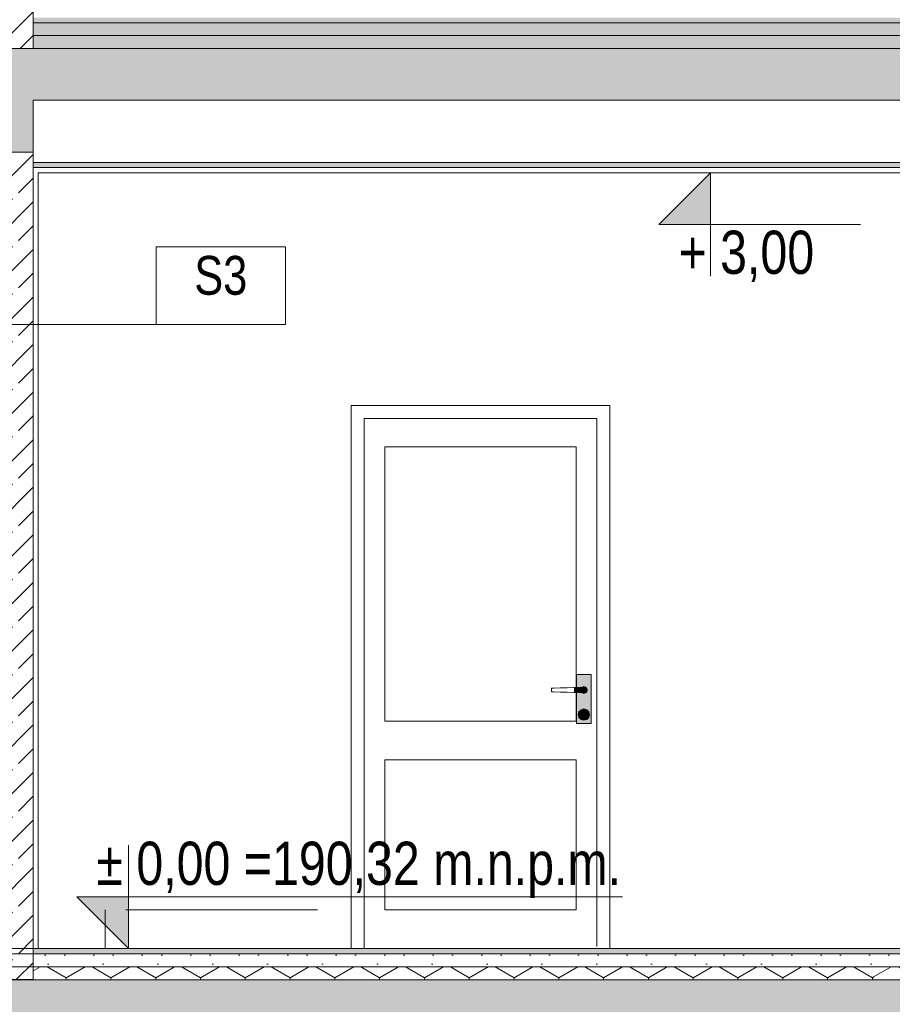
# Model space of a CAD drawing. Header units: millimetres. Extents: x -126680 to -83680, y 18016 to 39016.
# Tile 71 of 121: x -105661 to -102287, y 25497 to 29304. Entities that reach past the tile are written whole.
import ezdxf

# ---------------------------------------------------------------- set-up
doc = ezdxf.new("R2010")
doc.units = ezdxf.units.MM
doc.header["$MEASUREMENT"] = 0
for name, color, linetype, lineweight in [('Nowe_0_Nr_pióra__21', 7, 'Continuous', 20), ('Nowe_Konstrukcja - Stropy_Nr_pióra__21', 7, 'Continuous', 20), ('Nowe_Konstrukcja - Stropy_Nr_pióra__3', 7, 'Continuous', 13), ('Nowe_Konstrukcja - Ściany zew_Nr_pióra__106', 252, 'Continuous', 13), ('Nowe_Konstrukcja - Ściany zew_Nr_pióra__18', 9, 'Continuous', 15), ('Nowe_Konstrukcja - Ściany zew_Nr_pióra__19', 255, 'Continuous', 0), ('Nowe_Konstrukcja - Ściany zew_Nr_pióra__21', 7, 'Continuous', 20), ('Nowe_Konstrukcja - Ściany zew_Nr_pióra__3', 7, 'Continuous', 13), ('Nowe_Tabelka_Nr_pióra__3', 7, 'Continuous', 13), ('Nowe_Tabelka_Nr_pióra__7', 7, 'Continuous', 35), ('Nowe_Wymiarowanie - Ogólne_Nr_pióra__42', 8, 'Continuous', 25), ('Nowe_zagospodarowanie_Nr_pióra__21', 7, 'Continuous', 20)]:
    doc.layers.add(name, color=color, linetype=linetype, lineweight=lineweight)
for name, color, linetype, lineweight, true_color in [('Nowe_Konstrukcja - Stropy_Nr_pióra__23', 7, 'Continuous', 13, 0x858585), ('Nowe_Konstrukcja - Stropy_Nr_pióra__81', 7, 'Continuous', 13, 0x6a6a6a), ('Nowe_Konstrukcja - Ściany zew_Nr_pióra__102', 7, 'Continuous', 13, 0x3e3e3e), ('Nowe_Konstrukcja - Ściany zew_Nr_pióra__142', 7, 'Continuous', 0, 0xe8e8e8), ('Nowe_Konstrukcja - Ściany zew_Nr_pióra__23', 7, 'Continuous', 13, 0x858585), ('Nowe_Konstrukcja - Ściany zew_Nr_pióra__61', 7, 'Continuous', 18, 0x6a6a6a), ('Nowe_Konstrukcja - Ściany zew_Nr_pióra__62', 7, 'Continuous', 18, 0xaaaaaa), ('Nowe_Wymiarowanie - Ogólne_Nr_pióra__81', 7, 'Continuous', 13, 0x6a6a6a)]:
    doc.layers.add(name, color=color, linetype=linetype, lineweight=lineweight, true_color=true_color)
doc.layers.add('Nowe_Wymiarowanie - Ogólne', color=7, linetype='Continuous')
doc.layers.add('Nowe_zagospodarowanie', color=7, linetype='Continuous')
doc.styles.add('STYL_AUTOMATYCZNY_1', font='arial.ttf')
doc.styles.add('STYL_AUTOMATYCZNY_2', font='arial.ttf', dxfattribs={"width": 0.8})
doc.dimstyles.new('STYL_AUTOMATYCZNY__1', dxfattribs={"dimtxt": 125, "dimasz": 47.5, "dimexe": 0.18, "dimexo": 0.0625, "dimgap": 0, "dimtad": 1, "dimdec": 0, "dimlfac": 0.1, "dimzin": 0, "dimdsep": 46, "dimtxsty": 'STYL_AUTOMATYCZNY_1', "dimblk": 'ARROWHEAD_6', "dimblk1": 'ARROWHEAD_6', "dimblk2": 'ARROWHEAD_6', "dimcen": 0.09, "dimse1": 1, "dimse2": 1, "dimclrd": 256, "dimclre": 256, "dimclrt": 8, "dimazin": 0, "dimtfac": 1, "dimtdec": 4, "dimtmove": 0, "dimatfit": 3, "dimfxl": 0, "dimtolj": 1, "dimtzin": 0, "dimarcsym": 0})
doc.dimstyles.new('STYL_AUTOMATYCZNY__5', dxfattribs={"dimtxt": 125, "dimasz": 47.5, "dimexe": 0.18, "dimexo": 0.0625, "dimgap": 0, "dimtad": 1, "dimdec": 0, "dimlfac": 0.1, "dimzin": 0, "dimdsep": 46, "dimtxsty": 'STYL_AUTOMATYCZNY_1', "dimblk": 'ARROWHEAD_6', "dimblk1": 'ARROWHEAD_6', "dimblk2": 'ARROWHEAD_6', "dimcen": 0.09, "dimse1": 1, "dimse2": 1, "dimclrd": 256, "dimclre": 256, "dimclrt": 8, "dimazin": 0, "dimtfac": 1, "dimtdec": 4, "dimtmove": 2, "dimatfit": 3, "dimfxl": 0, "dimtolj": 1, "dimtzin": 0, "dimarcsym": 0})
pattern_1 = [(45, (0, 0), (-91.92388, 91.92388), []), (45, (-45.96, 45.96), (-91.92388, 91.92388), [97.5, -32.5])]
pattern_2 = [(0, (0, 0), (0, 389.7114), [24.375, -200.625]), (0, (112.5, 194.86), (0, 389.7114), [24.375, -200.625]), (60, (0, 0), (-337.5, 194.8557), [24.375, -200.625]), (60, (225, 0), (-337.5, 194.8557), [24.375, -200.625]), (120, (24.37, 0), (337.5, 194.8557), [24.375, -200.625]), (120, (249.38, 0), (337.5, 194.8557), [24.375, -200.625]), (0, (0, 37.5), (0, 75), [0, -75, 0, -112.5]), (45, (37.5, 37.5), (-53.03301, 53.03301), [0, -56.25, 0, -93.75])]
pattern_3 = [(90, (0, 0), (-173.20508, 0), [100, -200]), (90, (-86.6, 150), (-173.20508, 0), [100, -200]), (150, (-4e-14, 100), (86.60254, 150), [100, -200]), (150, (-173.2, 100), (86.60254, 150), [100, -200]), (210, (0, 0), (-86.60254, 150), [100, -200]), (210, (-173.2, -7e-14), (-86.60254, 150), [100, -200])]

# ---------------------------------------------------------------- blocks, each defined once
blk = doc.blocks.new('Polilinia_21_2', base_point=(-106104.1, 28125.4))
at = {"layer": 'Nowe_zagospodarowanie', "linetype": 'Continuous', "lineweight": 0, "true_color": 0x000000}
blk.add_hatch(color=18, dxfattribs=at).paths.add_polyline_path([(-106154.1, 28125.4), (-106150.3, 28106.2), (-106139.5, 28090), (-106123.3, 28079.2), (-106104.1, 28075.4), (-106085, 28079.2), (-106068.8, 28090), (-106057.9, 28106.2), (-106054.1, 28125.4), (-106057.9, 28144.5), (-106068.8, 28160.7), (-106085, 28171.6), (-106104.1, 28175.4), (-106123.3, 28171.6), (-106139.5, 28160.7), (-106150.3, 28144.5)])
at = {"layer": 'Nowe_zagospodarowanie_Nr_pióra__21', "color": 7, "linetype": 'Continuous', "lineweight": 20, "flags": 128}
blk.add_lwpolyline([(-106054.1, 28125.4), (-105133.7, 28125.4), (-104633.7, 28125.4), (-104633.7, 28375.4), (-104633.7, 28425.4), (-105133.7, 28425.4), (-105133.7, 28125.4)], dxfattribs=at)
at = {"layer": 'Nowe_zagospodarowanie_Nr_pióra__21', "color": 7, "linetype": 'Continuous', "lineweight": 20}
blk.add_circle((-106104.1, 28125.4), 50, dxfattribs=at)
blk = doc.blocks.new('*D50')
at = {"layer": 'Nowe_Wymiarowanie - Ogólne_Nr_pióra__81', "color": 251, "linetype": 'Continuous', "lineweight": 13, "true_color": 0x6a6a6a}
for p, q in [((-96248.1, 25592.6), (-96341.9, 25592.6)), ((-96320, 25617.6), (-96270, 25567.6)), ((-96295, 25392.3), (-96295, 25592.6)), ((-96248.1, 25392.3), (-96341.9, 25392.3)), ((-96320, 25417.3), (-96270, 25367.3))]:
    blk.add_line(p, q, dxfattribs=at)
at = {"layer": 'Nowe_Wymiarowanie - Ogólne_Nr_pióra__42', "color": 8, "lineweight": 25, "insert": (-96337.1, 25397.1), "char_height": 125, "attachment_point": 7, "rotation": 90, "style": 'STYL_AUTOMATYCZNY_1'}
blk.add_mtext('\\A1;{\\pql;\\fArial|b0|i0|c238|p0;\\W1.000000;20}', dxfattribs=at)
blk = doc.blocks.new('ARROWHEAD_6')
at = {"color": 0, "linetype": 'Continuous', "lineweight": 0}
for p, q in [((0, 0), (-1, 0)), ((-0.5, -0.5), (0.5, 0.5))]:
    blk.add_line(p, q, dxfattribs=at)
blk = doc.blocks.new('*D51')
at = {"layer": 'Nowe_Wymiarowanie - Ogólne_Nr_pióra__81', "color": 251, "linetype": 'Continuous', "lineweight": 13, "true_color": 0x6a6a6a}
for p, q in [((-96320, 25737.3), (-96270, 25687.3)), ((-96248.1, 25712.3), (-96341.9, 25712.3)), ((-96295, 25592.6), (-96295, 25712.3)), ((-96248.1, 25592.6), (-96341.9, 25592.6)), ((-96320, 25617.6), (-96270, 25567.6))]:
    blk.add_line(p, q, dxfattribs=at)
blk = doc.blocks.new('*D52')
at = {"layer": 'Nowe_Wymiarowanie - Ogólne_Nr_pióra__81', "color": 251, "linetype": 'Continuous', "lineweight": 13, "true_color": 0x6a6a6a}
for p, q in [((-96248.1, 28712.3), (-96341.9, 28712.3)), ((-96320, 28737.3), (-96270, 28687.3)), ((-96295, 25712.3), (-96295, 28712.3)), ((-96320, 25737.3), (-96270, 25687.3)), ((-96248.1, 25712.3), (-96341.9, 25712.3))]:
    blk.add_line(p, q, dxfattribs=at)
at = {"layer": 'Nowe_Wymiarowanie - Ogólne_Nr_pióra__42', "color": 8, "lineweight": 25, "char_height": 125, "attachment_point": 7, "rotation": 90, "style": 'STYL_AUTOMATYCZNY_1'}
for s, insert in [('\\A1;{\\pql;\\fArial|b0|i0|c238|p0;\\W1.000000;300}', (-96320, 27164.6)), ('\\A1;{\\pql;\\fArial|b0|i0|c238|p0;\\W1.000000;12}', (-96320, 25737.3))]:
    blk.add_mtext(s, dxfattribs=dict(at, insert=insert))
blk = doc.blocks.new('*D54')
at = {"layer": 'Nowe_Wymiarowanie - Ogólne_Nr_pióra__81', "color": 251, "linetype": 'Continuous', "lineweight": 13, "true_color": 0x6a6a6a}
for p, q in [((-96320, 29217.3), (-96270, 29167.3)), ((-96248.1, 29192.3), (-96341.9, 29192.3)), ((-96295, 28992.3), (-96295, 29192.3)), ((-96320, 29017.3), (-96270, 28967.3)), ((-96248.1, 28992.3), (-96341.9, 28992.3))]:
    blk.add_line(p, q, dxfattribs=at)
at = {"layer": 'Nowe_Wymiarowanie - Ogólne_Nr_pióra__42', "color": 8, "lineweight": 25, "insert": (-96336.8, 29096.9), "char_height": 125, "attachment_point": 7, "rotation": 90, "style": 'STYL_AUTOMATYCZNY_1'}
blk.add_mtext('\\A1;{\\pql;\\fArial|b0|i0|c238|p0;\\W1.000000;20}', dxfattribs=at)
blk = doc.blocks.new('*D55')
at = {"layer": 'Nowe_Wymiarowanie - Ogólne_Nr_pióra__81', "color": 251, "linetype": 'Continuous', "lineweight": 13, "true_color": 0x6a6a6a}
for p, q in [((-96320, 29337.3), (-96270, 29287.3)), ((-96248.1, 29312.3), (-96341.9, 29312.3)), ((-96295, 29192.3), (-96295, 29312.3)), ((-96320, 29217.3), (-96270, 29167.3)), ((-96248.1, 29192.3), (-96341.9, 29192.3))]:
    blk.add_line(p, q, dxfattribs=at)
blk = doc.blocks.new('*D56')
at = {"layer": 'Nowe_Wymiarowanie - Ogólne_Nr_pióra__81', "color": 251, "linetype": 'Continuous', "lineweight": 13, "true_color": 0x6a6a6a}
for p, q in [((-96320, 32337.3), (-96270, 32287.3)), ((-96248.1, 32312.3), (-96341.9, 32312.3)), ((-96295, 29312.3), (-96295, 32312.3)), ((-96320, 29337.3), (-96270, 29287.3)), ((-96248.1, 29312.3), (-96341.9, 29312.3))]:
    blk.add_line(p, q, dxfattribs=at)
at = {"layer": 'Nowe_Wymiarowanie - Ogólne_Nr_pióra__42', "color": 8, "lineweight": 25, "char_height": 125, "attachment_point": 7, "rotation": 90, "style": 'STYL_AUTOMATYCZNY_1'}
for s, insert in [('\\A1;{\\pql;\\fArial|b0|i0|c238|p0;\\W1.000000;300}', (-96320, 30764.6)), ('\\A1;{\\pql;\\fArial|b0|i0|c238|p0;\\W1.000000;12}', (-96320, 29337.3))]:
    blk.add_mtext(s, dxfattribs=dict(at, insert=insert))

msp = doc.modelspace()

# ---------------------------------------------------------------- hatches: boundary and pattern name
at = {"layer": 'Nowe_Konstrukcja - Stropy_Nr_pióra__23', "linetype": 'Continuous', "lineweight": 13, "true_color": 0x858585}
h = msp.add_hatch(dxfattribs=at)
h.set_pattern_fill('Beton_zbrojony_0002', color=252, style=0, pattern_type=2)
h.set_pattern_definition(pattern_1)
h.paths.add_polyline_path([(-105609.5, 32392.3), (-105849.5, 32392.3), (-105849.5, 29192.3), (-105609.5, 29192.3)])
h = msp.add_hatch(dxfattribs=at)
h.set_pattern_fill('Beton_zbrojony_0002', color=252, style=0, pattern_type=2)
h.set_pattern_definition(pattern_1)
h.paths.add_polyline_path([(-112149.5, 31052.3), (-112149.5, 30751.9), (-111909.5, 30751.9), (-111909.5, 30852.3), (-111869, 30852.3), (-110633.1, 30852.3), (-108038.5, 29335.9), (-107484.7, 29012.3), (-107469, 29012.3), (-107469, 28992.3), (-105849.5, 28992.3), (-105849.5, 28792.3), (-105609.5, 28792.3), (-105609.5, 28992.3), (-100413.9, 28992.3), (-95969.5, 28992.3), (-95969.5, 28792.5), (-95969.5, 28792.3), (-95829.5, 28792.3), (-95768.4, 28792.3), (-95709.5, 28792.3), (-95709.5, 29192.3), (-95709.5, 30212.3), (-95969.5, 30212.3), (-95969.5, 29192.3), (-100413.9, 29192.3), (-105729.5, 29192.3), (-107469, 29192.3), (-107469, 29312.3), (-107499, 29312.3), (-107499, 29415.9), (-107779, 29415.9), (-107779, 29475.9), (-107779, 29579.6), (-108059, 29579.6), (-108059, 29639.6), (-108059, 29743.2), (-108339, 29743.2), (-108339, 29906.8), (-108619, 29906.8), (-108619, 29966.8), (-108619, 30070.5), (-108723.7, 30070.5), (-108899, 30070.5), (-108899, 30130.5), (-108899, 30234.1), (-109179, 30234.1), (-109179, 30294.1), (-109179, 30397.7), (-109459, 30397.7), (-109459, 30457.7), (-109459, 30561.4), (-109739, 30561.4), (-109739, 30621.4), (-109739, 30725), (-110019, 30725), (-110019, 30785), (-110019, 30888.6), (-110299, 30888.6), (-110299, 31052.3), (-111909.5, 31052.3)])
at = {"layer": 'Nowe_Konstrukcja - Stropy_Nr_pióra__23', "linetype": 'Continuous', "lineweight": 0, "true_color": 0xe0e0e0}
for points in [[(-95769.3, 29292.3), (-95769.3, 29312.3), (-105609.5, 29312.3), (-105609.5, 29292.3)], [(-102359.5, 28752.3), (-105609.5, 28752.3), (-105609.5, 28732.3), (-102359.5, 28732.3)], [(-99679.5, 28752.3), (-102359.5, 28752.3), (-102359.5, 28732.3), (-99679.5, 28732.3)], [(-102359.5, 25712.3), (-105609.5, 25712.3), (-105609.5, 25692.3), (-102359.5, 25692.3)], [(-99679.5, 25712.3), (-102359.5, 25712.3), (-102359.5, 25692.3), (-99679.5, 25692.3)]]:
    msp.add_hatch(color=254, dxfattribs=at).paths.add_polyline_path(points)
at = {"layer": 'Nowe_Konstrukcja - Stropy_Nr_pióra__23', "linetype": 'Continuous', "lineweight": 13, "true_color": 0x858585}
h = msp.add_hatch(dxfattribs=at)
h.set_pattern_fill('Beton_lekki_0002', color=252, style=0, pattern_type=2)
h.set_pattern_definition(pattern_2)
h.paths.add_polyline_path([(-95769.3, 29242.3), (-95769.3, 29292.3), (-105609.5, 29292.3), (-105609.5, 29242.3)])
h = msp.add_hatch(dxfattribs=at)
h.set_pattern_fill('Styropian_0002', color=252, style=0, pattern_type=2)
h.set_pattern_definition(pattern_3)
h.paths.add_polyline_path([(-95769.3, 29192.3), (-95769.3, 29242.3), (-105609.5, 29242.3), (-105609.5, 29192.3)])
h = msp.add_hatch(dxfattribs=at)
h.set_pattern_fill('Beton_zbrojony_0002', color=252, style=0, pattern_type=2)
h.set_pattern_definition(pattern_1)
h.paths.add_polyline_path([(-105609.5, 28792.3), (-105849.5, 28792.3), (-105849.5, 25592.6), (-105609.5, 25592.6)])
h = msp.add_hatch(dxfattribs=at)
h.set_pattern_fill('Beton_zbrojony_0002', color=252, style=0, pattern_type=2)
h.set_pattern_definition(pattern_1)
h.paths.add_polyline_path([(-112150, 27452.1), (-112149.3, 27252.3), (-111909.5, 27252.3), (-111889.5, 27252.3), (-111869, 27252.3), (-110633.1, 27252.3), (-108119.6, 25783.3), (-108059, 25747.9), (-108001, 25714), (-108000.5, 25713.7), (-107999.1, 25712.9), (-107997.7, 25712.1), (-107997.1, 25711.8), (-107932.9, 25674.2), (-107779, 25584.3), (-107652.9, 25510.6), (-107499, 25420.6), (-107492.5, 25416.9), (-107484.7, 25412.3), (-107477.6, 25412.3), (-107470, 25412.3), (-107470, 25392.3), (-96960.2, 25392.3), (-96960.2, 25592.3), (-107470, 25592.3), (-107470, 25642.3), (-107470, 25692.3), (-107470, 25712.3), (-107499, 25712.3), (-107499, 25815.9), (-107603.9, 25815.9), (-107779, 25815.9), (-107779, 25979.6), (-108059, 25979.6), (-108059, 26039.6), (-108059, 26143.2), (-108339, 26143.2), (-108339, 26306.8), (-108619, 26306.8), (-108619, 26366.8), (-108619, 26470.5), (-108899, 26470.5), (-108899, 26530.5), (-108899, 26634.1), (-109179, 26634.1), (-109179, 26694.1), (-109179, 26797.7), (-109459, 26797.7), (-109459, 26857.7), (-109459, 26961.4), (-109739, 26961.4), (-109739, 27021.4), (-109739, 27125), (-110019, 27125), (-110019, 27185), (-110019, 27288.6), (-110299, 27288.6), (-110299, 27348.6), (-110299, 27452.3), (-110381.4, 27452.3), (-111889.5, 27452.3), (-111909.1, 27452.3)])
h = msp.add_hatch(dxfattribs=at)
h.set_pattern_fill('Beton_lekki_0002', color=252, style=0, pattern_type=2)
h.set_pattern_definition(pattern_2)
h.paths.add_polyline_path([(-102359.5, 25692.3), (-105609.5, 25692.3), (-105609.5, 25642.3), (-102359.5, 25642.3)])
h = msp.add_hatch(dxfattribs=at)
h.set_pattern_fill('Beton_lekki_0002', color=252, style=0, pattern_type=2)
h.set_pattern_definition(pattern_2)
h.paths.add_polyline_path([(-99679.5, 25692.3), (-102359.4, 25692.3), (-102359.4, 25642.3), (-99679.5, 25642.3)])
h = msp.add_hatch(dxfattribs=at)
h.set_pattern_fill('Styropian_0002', color=252, style=0, pattern_type=2)
h.set_pattern_definition(pattern_3)
h.paths.add_polyline_path([(-102359.5, 25642.3), (-105609.5, 25642.3), (-105609.5, 25592.3), (-102359.5, 25592.3)])
h = msp.add_hatch(dxfattribs=at)
h.set_pattern_fill('Styropian_0002', color=252, style=0, pattern_type=2)
h.set_pattern_definition(pattern_3)
h.paths.add_polyline_path([(-99679.5, 25642.3), (-102359.5, 25642.3), (-102359.5, 25592.3), (-99679.5, 25592.3)])
at = {"layer": 'Nowe_Konstrukcja - Ściany zew_Nr_pióra__102', "linetype": 'Continuous', "lineweight": 13, "true_color": 0x3e3e3e}
for points in [[(-103485.5, 26701.9), (-103486, 26701), (-103487.3, 26702.3), (-103485.9, 26702.3)], [(-103479.5, 26700.3), (-103479.5, 26699.3), (-103486, 26701), (-103485.5, 26701.9)], [(-103473.5, 26701.9), (-103473, 26701), (-103479.5, 26699.3), (-103479.5, 26700.3)], [(-103473.5, 26722.7), (-103473, 26723.5), (-103468.3, 26718.8), (-103469.1, 26718.3)], [(-103469.1, 26706.3), (-103468.3, 26705.8), (-103473, 26701), (-103473.5, 26701.9)], [(-103469.1, 26718.3), (-103468.3, 26718.8), (-103466.5, 26712.3), (-103467.5, 26712.3)], [(-103467.5, 26712.3), (-103466.5, 26712.3), (-103468.3, 26705.8), (-103469.1, 26706.3)], [(-103483, 26620.2), (-103483.5, 26619.4), (-103486.4, 26622.3), (-103485.6, 26622.8)], [(-103479.5, 26619.3), (-103479.5, 26618.3), (-103483.5, 26619.4), (-103483, 26620.2)], [(-103476, 26620.2), (-103475.5, 26619.4), (-103479.5, 26618.3), (-103479.5, 26619.3)], [(-103473.4, 26622.8), (-103472.6, 26622.3), (-103475.5, 26619.4), (-103476, 26620.2)], [(-103473.4, 26629.8), (-103472.6, 26630.3), (-103471.5, 26626.3), (-103472.5, 26626.3)], [(-103472.5, 26626.3), (-103471.5, 26626.3), (-103472.6, 26622.3), (-103473.4, 26622.8)]]:
    msp.add_hatch(color=250, dxfattribs=at).paths.add_polyline_path(points)
at = {"layer": 'Nowe_Konstrukcja - Ściany zew_Nr_pióra__106', "linetype": 'Continuous', "lineweight": 13}
for points in [[(-103485.6, 26629.8), (-103486.4, 26630.3), (-103483.5, 26633.2), (-103483, 26632.3)], [(-103459.5, 26617.3), (-103457.5, 26617.3), (-103460.5, 26606.3), (-103462.2, 26607.3)], [(-103479.5, 26597.3), (-103479.5, 26595.3), (-103490.5, 26598.2), (-103489.5, 26600)], [(-103469.5, 26600), (-103468.5, 26598.2), (-103479.5, 26595.3), (-103479.5, 26597.3)], [(-103462.2, 26607.3), (-103460.5, 26606.3), (-103468.5, 26598.2), (-103469.5, 26600)]]:
    msp.add_hatch(color=252, dxfattribs=at).paths.add_polyline_path(points)
at = {"layer": 'Nowe_Konstrukcja - Ściany zew_Nr_pióra__142', "linetype": 'Continuous', "lineweight": 0, "true_color": 0xe8e8e8}
msp.add_hatch(color=254, dxfattribs=at).paths.add_polyline_path([(-103499.5, 26617.3), (-103501.5, 26617.3), (-103498.6, 26628.3), (-103496.8, 26627.3)])
at = {"layer": 'Nowe_Konstrukcja - Ściany zew_Nr_pióra__18', "linetype": 'Continuous', "lineweight": 15}
h = msp.add_hatch(color=9, dxfattribs=at)
h.paths.add_polyline_path([(-103451, 26582.3), (-103508, 26582.3), (-103508, 26702.4), (-103504.5, 26702.3), (-103487.3, 26702.3), (-103486, 26701), (-103479.5, 26699.3), (-103473, 26701), (-103468.3, 26705.8), (-103466.5, 26712.3), (-103468.3, 26718.8), (-103473, 26723.5), (-103479.5, 26725.3), (-103486, 26723.5), (-103487.3, 26722.3), (-103504.5, 26722.3), (-103508, 26722.2), (-103508, 26772.3), (-103451, 26772.3)])
h.paths.add_polyline_path([(-103457.5, 26617.3), (-103460.5, 26628.3), (-103468.5, 26636.3), (-103479.5, 26639.3), (-103490.5, 26636.3), (-103498.6, 26628.3), (-103501.5, 26617.3), (-103498.6, 26606.3), (-103490.5, 26598.2), (-103479.5, 26595.3), (-103468.5, 26598.2), (-103460.5, 26606.3)], flags=0)
for points in [[(-103504.5, 26722.3), (-103504.5, 26702.3), (-103517.9, 26702.7), (-103517.9, 26721.9)], [(-103479.5, 26702.3), (-103504.5, 26702.3), (-103504.5, 26722.3), (-103479.5, 26722.3), (-103474.5, 26720.9), (-103470.8, 26717.3), (-103469.5, 26712.3), (-103470.8, 26707.3), (-103474.5, 26703.6)], [(-103496.8, 26607.3), (-103498.6, 26606.3), (-103501.5, 26617.3), (-103499.5, 26617.3)]]:
    msp.add_hatch(color=9, dxfattribs=at).paths.add_polyline_path(points)
h = msp.add_hatch(color=9, dxfattribs=at)
h.paths.add_polyline_path([(-103459.5, 26617.3), (-103462.2, 26607.3), (-103469.5, 26600), (-103479.5, 26597.3), (-103489.5, 26600), (-103496.8, 26607.3), (-103499.5, 26617.3), (-103496.8, 26627.3), (-103489.5, 26634.6), (-103479.5, 26637.3), (-103469.5, 26634.6), (-103462.2, 26627.3)])
h.paths.add_polyline_path([(-103471.5, 26626.3), (-103472.6, 26630.3), (-103475.5, 26633.2), (-103479.5, 26634.3), (-103483.5, 26633.2), (-103486.4, 26630.3), (-103487.5, 26626.3), (-103486.4, 26622.3), (-103483.5, 26619.4), (-103479.5, 26618.3), (-103475.5, 26619.4), (-103472.6, 26622.3)], flags=0)
at = {"layer": 'Nowe_Konstrukcja - Ściany zew_Nr_pióra__19', "linetype": 'Continuous', "lineweight": 0}
for points in [[(-103496.8, 26627.3), (-103498.6, 26628.3), (-103490.5, 26636.3), (-103489.5, 26634.6)], [(-103489.5, 26634.6), (-103490.5, 26636.3), (-103479.5, 26639.3), (-103479.5, 26637.3)]]:
    msp.add_hatch(color=255, dxfattribs=at).paths.add_polyline_path(points)
at = {"layer": 'Nowe_Konstrukcja - Ściany zew_Nr_pióra__21', "linetype": 'Continuous', "lineweight": 20}
for points in [[(-102989.5, 28712.3), (-102989.5, 28512.3), (-103189.5, 28512.3)], [(-105240.6, 25712.3), (-105240.6, 25912.3), (-105440.6, 25912.3)]]:
    msp.add_hatch(color=7, dxfattribs=at).paths.add_polyline_path(points)
at = {"layer": 'Nowe_Konstrukcja - Ściany zew_Nr_pióra__23', "linetype": 'Continuous', "lineweight": 13, "true_color": 0x858585}
for points in [[(-103485.5, 26722.7), (-103486, 26723.5), (-103479.5, 26725.3), (-103479.5, 26724.3)], [(-103485.5, 26722.7), (-103485.9, 26722.3), (-103487.3, 26722.3), (-103486, 26723.5)], [(-103483, 26632.3), (-103483.5, 26633.2), (-103479.5, 26634.3), (-103479.5, 26633.3)], [(-103489.5, 26600), (-103490.5, 26598.2), (-103498.6, 26606.3), (-103496.8, 26607.3)]]:
    msp.add_hatch(color=252, dxfattribs=at).paths.add_polyline_path(points)
at = {"layer": 'Nowe_Konstrukcja - Ściany zew_Nr_pióra__61', "linetype": 'Continuous', "lineweight": 18, "true_color": 0x6a6a6a}
for points in [[(-103479.5, 26724.3), (-103479.5, 26725.3), (-103473, 26723.5), (-103473.5, 26722.7)], [(-103467.5, 26712.3), (-103469.1, 26706.3), (-103473.5, 26701.9), (-103479.5, 26700.3), (-103485.5, 26701.9), (-103485.9, 26702.3), (-103479.5, 26702.3), (-103474.5, 26703.6), (-103470.8, 26707.3), (-103469.5, 26712.3), (-103470.8, 26717.3), (-103474.5, 26720.9), (-103479.5, 26722.3), (-103485.9, 26722.3), (-103485.5, 26722.7), (-103479.5, 26724.3), (-103473.5, 26722.7), (-103469.1, 26718.3)], [(-103485.6, 26622.8), (-103486.4, 26622.3), (-103487.5, 26626.3), (-103486.5, 26626.3)], [(-103486.5, 26626.3), (-103485.6, 26629.8), (-103483, 26632.3), (-103479.5, 26633.3), (-103476, 26632.3), (-103473.4, 26629.8), (-103472.5, 26626.3), (-103473.4, 26622.8), (-103476, 26620.2), (-103479.5, 26619.3), (-103483, 26620.2), (-103485.6, 26622.8)], [(-103476, 26632.3), (-103475.5, 26633.2), (-103472.6, 26630.3), (-103473.4, 26629.8)]]:
    msp.add_hatch(color=251, dxfattribs=at).paths.add_polyline_path(points)
at = {"layer": 'Nowe_Konstrukcja - Ściany zew_Nr_pióra__62', "linetype": 'Continuous', "lineweight": 18, "true_color": 0xaaaaaa}
msp.add_hatch(color=253, dxfattribs=at).paths.add_polyline_path([(-103469.5, 26634.6), (-103468.5, 26636.3), (-103460.5, 26628.3), (-103462.2, 26627.3)])

# ---------------------------------------------------------------- linework, layer by layer
at = {"layer": 'Nowe_0_Nr_pióra__21', "color": 7, "linetype": 'Continuous', "lineweight": 20, "flags": 128}
for points in [[(-102989.5, 28312.3), (-102989.5, 28712.3), (-102989.5, 28512.3), (-103189.5, 28512.3), (-102989.5, 28712.3), (-102989.5, 28512.3), (-102409.3, 28512.3)], [(-105240.6, 26112.3), (-105240.6, 25712.3), (-105240.6, 25912.3), (-105440.6, 25912.3), (-105240.6, 25712.3), (-105240.6, 25912.3), (-103330, 25912.3)]]:
    msp.add_lwpolyline(points, dxfattribs=at)
at = {"layer": 'Nowe_Konstrukcja - Stropy_Nr_pióra__21', "color": 7, "linetype": 'Continuous', "lineweight": 20}
msp.add_line((-107470, 25712.3), (-105339.5, 25712.3), dxfattribs=at)
at = {"layer": 'Nowe_Konstrukcja - Stropy_Nr_pióra__21', "color": 7, "linetype": 'Continuous', "lineweight": 20, "flags": 128}
for points in [[(-105609.5, 32392.3), (-105849.5, 32392.3), (-105849.5, 29192.3), (-105609.5, 29192.3)], [(-105609.5, 28792.3), (-105849.5, 28792.3), (-105849.5, 25592.6), (-105609.5, 25592.6)]]:
    msp.add_lwpolyline(points, close=True, dxfattribs=at)
for points in [[(-108038.5, 29335.9), (-107484.7, 29012.3), (-107469, 29012.3), (-107469, 28992.3), (-105849.5, 28992.3), (-105849.5, 28792.3), (-105609.5, 28792.3), (-105609.5, 28992.3), (-100413.9, 28992.3), (-95969.5, 28992.3), (-95969.5, 28792.5), (-95969.5, 28792.3), (-95829.5, 28792.3), (-95768.4, 28792.3), (-95709.5, 28792.3), (-95709.5, 29192.3), (-95709.5, 30212.3)], [(-95969.5, 30212.3), (-95969.5, 29192.3), (-100413.9, 29192.3), (-105729.5, 29192.3), (-107469, 29192.3), (-107469, 29312.3)], [(-96960.2, 25592.3), (-107470, 25592.3), (-107470, 25642.3), (-107470, 25692.3), (-107470, 25712.3), (-107499, 25712.3)]]:
    msp.add_lwpolyline(points, dxfattribs=at)
at = {"layer": 'Nowe_Konstrukcja - Stropy_Nr_pióra__3', "color": 7, "linetype": 'Continuous', "lineweight": 13}
for p, q in [((-105609.5, 29292.3), (-95769.3, 29292.3)), ((-105609.5, 29292.3), (-95969.5, 29292.3)), ((-105609.5, 29242.3), (-95769.3, 29242.3)), ((-105609.5, 29242.3), (-95969.5, 29242.3)), ((-107469, 29192.3), (-95969.5, 29192.3)), ((-107469, 29192.3), (-95969.5, 29192.3)), ((-105609.5, 28992.3), (-102359.5, 28992.3)), ((-105609.5, 28752.3), (-102359.5, 28752.3)), ((-105609.5, 28752.3), (-102359.5, 28752.3)), ((-102406, 28752.3), (-99679.5, 28752.3)), ((-102406, 28752.3), (-99679.5, 28752.3)), ((-105609.5, 28732.3), (-102359.5, 28732.3)), ((-105609.5, 28732.3), (-102359.5, 28732.3)), ((-102407.3, 28732.3), (-99679.5, 28732.3)), ((-102407.3, 28732.3), (-99679.5, 28732.3)), ((-105609.5, 25692.3), (-102359.5, 25692.3)), ((-105609.5, 25692.3), (-102359.5, 25692.3)), ((-102359.5, 25692.3), (-99679.5, 25692.3)), ((-105609.5, 25642.3), (-102359.5, 25642.3)), ((-105609.5, 25642.3), (-102359.5, 25642.3)), ((-102359.5, 25642.3), (-99679.5, 25642.3))]:
    msp.add_line(p, q, dxfattribs=at)
at = {"layer": 'Nowe_Konstrukcja - Stropy_Nr_pióra__81', "color": 251, "linetype": 'Continuous', "lineweight": 13, "true_color": 0x6a6a6a}
for p, q in [((-107469, 29192.3), (-105339.5, 29192.3)), ((-107469, 29192.3), (-105339.5, 29192.3)), ((-107470, 25592.3), (-105339.5, 25592.3)), ((-107470, 25592.3), (-105339.5, 25592.3))]:
    msp.add_line(p, q, dxfattribs=at)
at = {"layer": 'Nowe_Konstrukcja - Ściany zew_Nr_pióra__3', "color": 7, "linetype": 'Continuous', "lineweight": 13}
for p, q in [((-105609.5, 29192.3), (-105609.5, 32592.3)), ((-105609.5, 28992.3), (-105589.5, 28992.3)), ((-105609.5, 25712.3), (-105609.5, 28992.3)), ((-102379.5, 28992.3), (-102359.5, 28992.3)), ((-105589.5, 25712.3), (-105589.5, 28712.3)), ((-105589.5, 28712.3), (-102379.5, 28712.3)), ((-102408.6, 28712.3), (-99699.5, 28712.3)), ((-104379.5, 27762.3), (-104379.5, 27812.3)), ((-104379.5, 27812.3), (-103379.5, 27812.3)), ((-103379.5, 27812.3), (-103379.5, 27762.3)), ((-104379.5, 25712.3), (-104379.5, 27762.3)), ((-104329.5, 27762.3), (-104329.5, 27652.3)), ((-103429.5, 27762.3), (-104329.5, 27762.3)), ((-103429.5, 27652.3), (-103429.5, 27762.3)), ((-103379.5, 27762.3), (-103379.5, 25712.3)), ((-104329.5, 27652.3), (-104329.5, 25712.3)), ((-104249.5, 27652.3), (-103509.5, 27652.3)), ((-104249.5, 26592.3), (-104249.5, 27652.3)), ((-103509.5, 27652.3), (-103509.5, 26722.1)), ((-103429.5, 25720), (-103429.5, 27652.3)), ((-103451, 26772.3), (-103508, 26772.3)), ((-103508, 26772.3), (-103508, 26722.2)), ((-103451, 26582.3), (-103451, 26772.3)), ((-103479.5, 26725.3), (-103486, 26723.5)), ((-103473, 26723.5), (-103479.5, 26725.3)), ((-103596.9, 26719.5), (-103605, 26719.3)), ((-103605, 26719.3), (-103605, 26705.3)), ((-103605, 26705.3), (-103596.9, 26705)), ((-103571, 26720.3), (-103596.9, 26719.5)), ((-103596.9, 26705), (-103571, 26704.2)), ((-103544.6, 26721.1), (-103571, 26720.3)), ((-103571, 26704.2), (-103544.6, 26703.5)), ((-103517.9, 26721.9), (-103544.6, 26721.1)), ((-103544.6, 26703.5), (-103517.9, 26702.7)), ((-103504.5, 26722.3), (-103517.9, 26721.9)), ((-103517.9, 26702.7), (-103504.5, 26702.3)), ((-103509.5, 26702.4), (-103509.5, 26592.3)), ((-103508, 26702.4), (-103508, 26582.3)), ((-103479.5, 26722.3), (-103504.5, 26722.3)), ((-103504.5, 26702.3), (-103479.5, 26702.3)), ((-103486, 26723.5), (-103487.3, 26722.3)), ((-103487.3, 26702.3), (-103486, 26701)), ((-103486, 26701), (-103479.5, 26699.3)), ((-103485.5, 26722.7), (-103485.9, 26722.3)), ((-103485.9, 26702.3), (-103485.5, 26701.9)), ((-103479.5, 26724.3), (-103485.5, 26722.7)), ((-103485.5, 26701.9), (-103479.5, 26700.3)), ((-103473.5, 26722.7), (-103479.5, 26724.3)), ((-103474.5, 26720.9), (-103479.5, 26722.3)), ((-103479.5, 26702.3), (-103474.5, 26703.6)), ((-103479.5, 26700.3), (-103473.5, 26701.9)), ((-103479.5, 26699.3), (-103473, 26701)), ((-103470.8, 26717.3), (-103474.5, 26720.9)), ((-103474.5, 26703.6), (-103470.8, 26707.3)), ((-103469.1, 26718.3), (-103473.5, 26722.7)), ((-103473.5, 26701.9), (-103469.1, 26706.3)), ((-103468.3, 26718.8), (-103473, 26723.5)), ((-103473, 26701), (-103468.3, 26705.8)), ((-103469.5, 26712.3), (-103470.8, 26717.3)), ((-103470.8, 26707.3), (-103469.5, 26712.3)), ((-103467.5, 26712.3), (-103469.1, 26718.3)), ((-103469.1, 26706.3), (-103467.5, 26712.3)), ((-103466.5, 26712.3), (-103468.3, 26718.8)), ((-103468.3, 26705.8), (-103466.5, 26712.3)), ((-103498.6, 26628.3), (-103501.5, 26617.3)), ((-103501.5, 26617.3), (-103498.6, 26606.3)), ((-103496.8, 26627.3), (-103499.5, 26617.3)), ((-103499.5, 26617.3), (-103496.8, 26607.3)), ((-103490.5, 26636.3), (-103498.6, 26628.3)), ((-103489.5, 26634.6), (-103496.8, 26627.3)), ((-103479.5, 26639.3), (-103490.5, 26636.3)), ((-103479.5, 26637.3), (-103489.5, 26634.6)), ((-103486.4, 26630.3), (-103487.5, 26626.3)), ((-103487.5, 26626.3), (-103486.4, 26622.3)), ((-103485.6, 26629.8), (-103486.5, 26626.3)), ((-103486.5, 26626.3), (-103485.6, 26622.8)), ((-103483.5, 26633.2), (-103486.4, 26630.3)), ((-103486.4, 26622.3), (-103483.5, 26619.4)), ((-103483, 26632.3), (-103485.6, 26629.8)), ((-103485.6, 26622.8), (-103483, 26620.2)), ((-103479.5, 26634.3), (-103483.5, 26633.2)), ((-103483.5, 26619.4), (-103479.5, 26618.3)), ((-103479.5, 26633.3), (-103483, 26632.3)), ((-103483, 26620.2), (-103479.5, 26619.3)), ((-103468.5, 26636.3), (-103479.5, 26639.3)), ((-103469.5, 26634.6), (-103479.5, 26637.3)), ((-103475.5, 26633.2), (-103479.5, 26634.3)), ((-103476, 26632.3), (-103479.5, 26633.3)), ((-103479.5, 26619.3), (-103476, 26620.2)), ((-103479.5, 26618.3), (-103475.5, 26619.4)), ((-103473.4, 26629.8), (-103476, 26632.3)), ((-103476, 26620.2), (-103473.4, 26622.8)), ((-103472.6, 26630.3), (-103475.5, 26633.2)), ((-103475.5, 26619.4), (-103472.6, 26622.3)), ((-103472.5, 26626.3), (-103473.4, 26629.8)), ((-103473.4, 26622.8), (-103472.5, 26626.3)), ((-103471.5, 26626.3), (-103472.6, 26630.3)), ((-103472.6, 26622.3), (-103471.5, 26626.3)), ((-103462.2, 26627.3), (-103469.5, 26634.6)), ((-103460.5, 26628.3), (-103468.5, 26636.3)), ((-103459.5, 26617.3), (-103462.2, 26627.3)), ((-103462.2, 26607.3), (-103459.5, 26617.3)), ((-103457.5, 26617.3), (-103460.5, 26628.3)), ((-103460.5, 26606.3), (-103457.5, 26617.3)), ((-103509.5, 26592.3), (-104249.5, 26592.3)), ((-103508, 26582.3), (-103451, 26582.3)), ((-103498.6, 26606.3), (-103490.5, 26598.2)), ((-103496.8, 26607.3), (-103489.5, 26600)), ((-103490.5, 26598.2), (-103479.5, 26595.3)), ((-103489.5, 26600), (-103479.5, 26597.3)), ((-103479.5, 26597.3), (-103469.5, 26600)), ((-103479.5, 26595.3), (-103468.5, 26598.2)), ((-103469.5, 26600), (-103462.2, 26607.3)), ((-103468.5, 26598.2), (-103460.5, 26606.3)), ((-104249.5, 26442.3), (-103509.5, 26442.3)), ((-104249.5, 25862.3), (-104249.5, 26442.3)), ((-103509.5, 26442.3), (-103509.5, 25862.3)), ((-105330.3, 25712.3), (-105330.3, 25862.3)), ((-105250.3, 25862.3), (-104510.3, 25862.3)), ((-103509.5, 25862.3), (-104249.5, 25862.3)), ((-105609.5, 25712.3), (-102359.5, 25712.3)), ((-102359.5, 25712.3), (-99679.5, 25712.3)), ((-107470, 25692.3), (-105339.5, 25692.3)), ((-107470, 25642.3), (-105339.5, 25642.3))]:
    msp.add_line(p, q, dxfattribs=at)

# ---------------------------------------------------------------- block references
at = {"layer": 'Nowe_zagospodarowanie', "color": 7, "linetype": 'Continuous', "lineweight": 20}
msp.add_blockref('Polilinia_21_2', (-106104.1, 28125.4), dxfattribs=at)

# ---------------------------------------------------------------- texts
at = {"layer": 'Nowe_Tabelka_Nr_pióra__3', "color": 7, "linetype": 'Continuous', "lineweight": 13, "char_height": 167.1876, "attachment_point": 7, "style": 'STYL_AUTOMATYCZNY_2'}
for s, insert in [('\\A1;{\\pql;\\fArial|b0|i0|c238|p0;\\W0.800000;+ 3\\fArial|b0|i0|c238|p0;\\W0.800000;,\\fArial|b0|i0|c238|p0;\\W0.800000;00}', (-103113.7, 28290.1)), ('\\A1;{\\pql;\\fArial|b0|i0|c238|p0;\\W0.800000;± 0,00 =\\fArial|b0|i0|c238|p0;\\W0.800000;190,32\\fArial|b0|i0|c238|p0;\\W0.800000; m.n.p.m.}', (-105364.7, 25908.3))]:
    msp.add_mtext(s, dxfattribs=dict(at, insert=insert))
at = {"layer": 'Nowe_Tabelka_Nr_pióra__7', "color": 7, "linetype": 'Continuous', "lineweight": 35, "insert": (-104883.7, 28238.5), "char_height": 150, "attachment_point": 8, "style": 'STYL_AUTOMATYCZNY_2'}
msp.add_mtext('\\A1;{\\pqc;\\fArial|b0|i0|c238|p0;\\W0.800000;S\\fArial|b0|i0|c238|p0;\\W0.800000;3}', dxfattribs=at)

# ---------------------------------------------------------------- dimensions: what is measured, and where the dimension line sits
at = {"layer": 'Nowe_Wymiarowanie - Ogólne', "color": 251, "linetype": 'Continuous', "lineweight": 13, "true_color": 0x6a6a6a}
for base, p1, p2, dimstyle, picture, middle in [((-96295, 32312.3), (-105589.5, 29312.3), (-105589.5, 32312.3), 'STYL_AUTOMATYCZNY__1', '*D56', (-96382.5, 30907.3)), ((-96295, 29312.3), (-105609.5, 29192.3), (-105589.5, 29312.3), 'STYL_AUTOMATYCZNY__1', '*D55', (-96382.5, 29432.4)), ((-96295, 29192.3), (-96295, 28992.3), (-105609.5, 29192.3), 'STYL_AUTOMATYCZNY__5', '*D54', (-96399.3, 29192.1)), ((-96295, 28712.3), (-105609.5, 25712.3), (-96248.4, 28712.3), 'STYL_AUTOMATYCZNY__1', '*D52', (-96382.5, 27307.3)), ((-96295, 25712.3), (-105609.5, 25592.6), (-105609.5, 25712.3), 'STYL_AUTOMATYCZNY__1', '*D51', (-96382.5, 25832.4)), ((-96295, 25592.6), (-105609.5, 25392.3), (-105609.5, 25592.6), 'STYL_AUTOMATYCZNY__5', '*D50', (-96399.6, 25492.2))]:
    dim = msp.add_linear_dim(base=base, p1=p1, p2=p2, angle=90, dimstyle=dimstyle, dxfattribs=at)
    dim.commit()
    dim.dimension.update_dxf_attribs({"geometry": picture, "text_midpoint": middle, "dimtype": 160, "text_rotation": 90})

doc.saveas('drawing.dxf')
